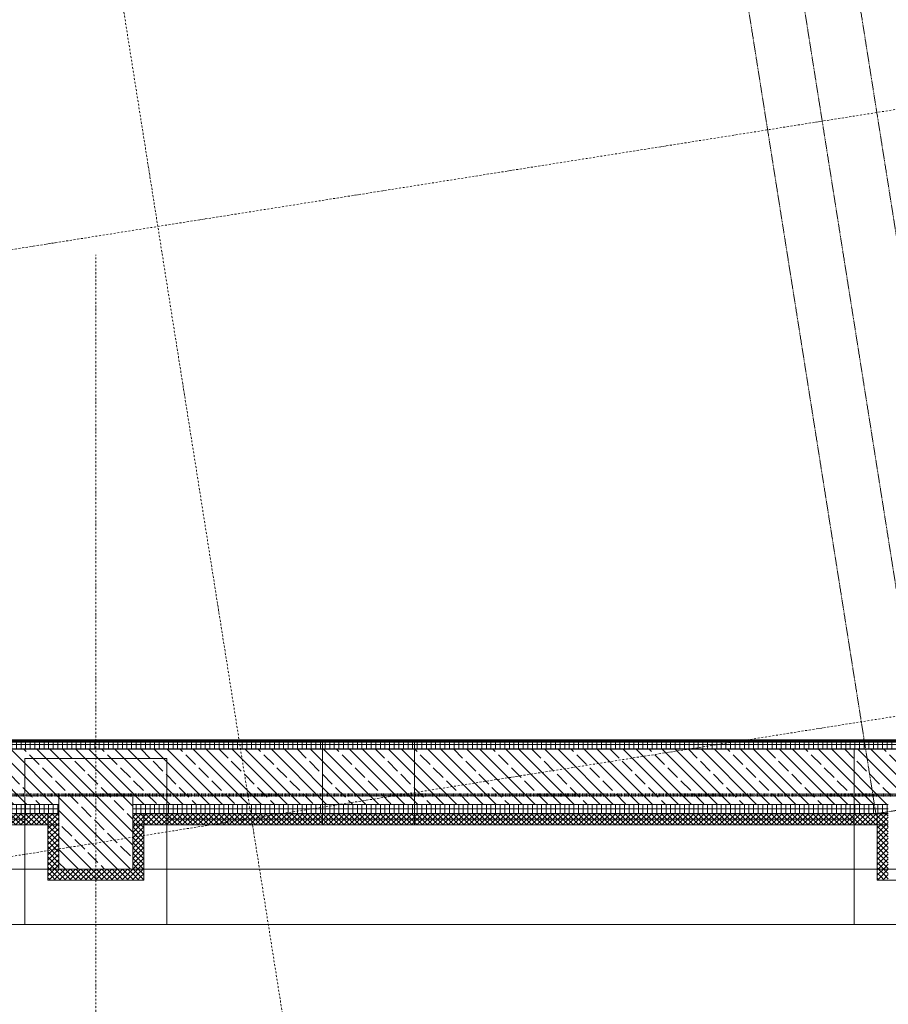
# Model space of a CAD drawing. Header units: millimetres. Extents: x 1523 to 73204, y -91281 to 10268.
# Tile 111 of 120: x 63392 to 68106, y -67910 to -62571. Entities that reach past the tile are written whole.
import ezdxf

# ---------------------------------------------------------------- set-up
doc = ezdxf.new("R2010")
doc.units = ezdxf.units.MM
for name, pattern in [('_Projekt 07 -  _  -  _  -  _  -', [7.5, 3.5, -2, 0, -2]), ('CAx_nichtHalbton', [20001.0584, 10000, -0.5292, 10000, -0.5292]), ('IMPORT-STRICHPUNKT _7_', [20, 10, -5, 0, -5]), ('IMPORT-VERDECKT _8_', [7.5, 5, -2.5])]:
    doc.linetypes.add(name, pattern=pattern)
for name, color, linetype, lineweight, true_color in [('10 A--Stütze', 7, 'Continuous', 13, 0x656565), ('10 VSI--Wärmeschutz _veritkal_', 7, 'Continuous', 13, 0x656565), ('20 A--Fundament', 7, 'Continuous', 13, 0x656565), ('90 A--Achsraster _1_50_', 7, 'IMPORT-STRICHPUNKT _7_', 13, 0x656565), ('Neubau_10 A--Wand außen _tragend_', 7, 'Continuous', 13, 0x656565), ('Neubau_20 A--Bodenplatte', 7, 'Continuous', 13, 0x656565), ('Neubau_20 A--Gründungsbelag', 7, 'Continuous', 13, 0x656565), ('Neubau_30 A--Träger _ Dachkonstruktion', 7, 'IMPORT-VERDECKT _8_', 13, 0x656565), ('Xref_706_5_--_ÜP_-1_000_16_Übersichtsplan UG_IFC 2025_01_13_dwg', 7, 'Continuous', 13, 0x767676), ('XX', 7, 'Continuous', 18, 0x804040)]:
    doc.layers.add(name, color=color, linetype=linetype, lineweight=lineweight, true_color=true_color)
pattern_1 = [(86.336, (0, 0), (-24.948899, 1.597632), []), (176.336, (0, 0), (1.597632, 24.948899), [])]
pattern_2 = [(221.336, (0, 0), (-99.07104, 112.6274), []), (221.336, (33.02, -37.54), (-99.07104, 112.6274), []), (221.336, (66.05, -75.08), (-99.07104, 112.6274), [75, -25])]
pattern_3 = [(311.336, (0, 0), (15.016986, 13.2094714), []), (41.336, (0, 0), (-13.2094714, 15.016986), [])]
pattern_4 = [(41.336, (0, 0), (-13.2094714, 15.016986), []), (131.336, (0, 0), (15.016986, 13.2094714), [])]
pattern_5 = [(221.336, (0, 0), (-13.2094714, 15.016986), []), (311.336, (0, 0), (15.016986, 13.2094714), [])]

# ---------------------------------------------------------------- blocks, each defined once
blk = doc.blocks.new('Xref_706_5_--_ÜP_-1_000_11_Übersichtsplan UG_IFC 2024_09_30_dwg_Standard-Rastermarker_3-41960556-SuD_-1UG gesamt Plot  - Blatt 7')
at = {"layer": '90 A--Achsraster _1_50_', "color": 9, "true_color": 0xcbcbcb}
blk.add_line((0, 0), (23500, 0), dxfattribs=at)
blk = doc.blocks.new('Xref_706_5_--_ÜP_-1_000_11_Übersichtsplan UG_IFC 2024_09_30_dwg_Standard-Rastermarker_16-41960569-SuD_-1UG gesamt Plot  - Blatt 7')
at = {"layer": '90 A--Achsraster _1_50_', "color": 9, "true_color": 0xcbcbcb}
blk.add_line((77457.8, 0), (99169.2, 0), dxfattribs=at)
blk = doc.blocks.new('Xref_706_5_--_ÜP_-1_000_11_Übersichtsplan UG_IFC 2024_09_30_dwg_Standard-Rastermarker_32-41960586-SuD_-1UG gesamt Plot  - Blatt 7')
at = {"layer": '90 A--Achsraster _1_50_', "color": 9, "true_color": 0xcbcbcb}
blk.add_line((0, 0), (53500.2, 0), dxfattribs=at)
blk = doc.blocks.new('Xref_706_5_--_ÜP_-1_000_11_Übersichtsplan UG_IFC 2024_09_30_dwg_Standard-Rastermarker_33-41960587-SuD_-1UG gesamt Plot  - Blatt 7')
at = {"layer": '90 A--Achsraster _1_50_', "color": 9, "true_color": 0xcbcbcb}
blk.add_line((0, 0), (53500.2, 0), dxfattribs=at)
blk = doc.blocks.new('Xref_706_5_--_ÜP_-1_000_16_Übersichtsplan UG_IFC 2025_01_13_dwg-35469238-SuD_-1UG gesamt Plot  - Blatt 7')
at = {"layer": '10 A--Stütze', "true_color": 0xcbcbcb}
h = blk.add_hatch(dxfattribs=at)
h.set_pattern_fill('FP_6', color=9, style=0, pattern_type=2)
h.set_pattern_definition(pattern_2)
h.paths.add_polyline_path([(63024.9, -66980.6), (63036.9, -66793.5), (62637.7, -66767.9), (62612.2, -67167.1), (63011.4, -67192.7)])
at = {"layer": '10 VSI--Wärmeschutz _veritkal_', "true_color": 0xcbcbcb}
h = blk.add_hatch(dxfattribs=at)
h.set_pattern_fill('FP_18', color=9, style=0, pattern_type=2)
h.set_pattern_definition(pattern_3)
h.paths.add_polyline_path([(62985.8, -63836.3), (63059.4, -62686.5), (62999.5, -62682.7), (62737.6, -66774.3), (62797.4, -66778.2), (62936.3, -64609.5)])
h = blk.add_hatch(dxfattribs=at)
h.set_pattern_fill('FP_20', color=9, style=0, pattern_type=2)
h.set_pattern_definition(pattern_5)
h.paths.add_polyline_path([(63295.1, -62761.7), (63298.9, -62701.9), (63059.4, -62686.5), (63055.6, -62746.4), (63192.8, -62755.2)])
h = blk.add_hatch(dxfattribs=at)
h.set_pattern_fill('FP_18', color=9, style=0, pattern_type=2)
h.set_pattern_definition(pattern_3)
h.paths.add_polyline_path([(63355, -62765.6), (63298.9, -62701.9), (63295.1, -62761.7)])
h = blk.add_hatch(dxfattribs=at)
h.set_pattern_fill('FP_18', color=9, style=0, pattern_type=2)
h.set_pattern_definition(pattern_3)
h.paths.add_polyline_path([(63358.8, -62705.7), (63298.9, -62701.9), (63355, -62765.6)])
h = blk.add_hatch(dxfattribs=at)
h.set_pattern_fill('FP_19', color=9, style=0, pattern_type=2)
h.set_pattern_definition(pattern_4)
h.paths.add_polyline_path([(63040.8, -66733.6), (62801.3, -66718.3), (62797.4, -66778.2), (63036.9, -66793.5)])
h = blk.add_hatch(dxfattribs=at)
h.set_pattern_fill('FP_19', color=9, style=0, pattern_type=2)
h.set_pattern_definition(pattern_4)
h.paths.add_polyline_path([(63100.6, -66737.5), (63040.8, -66733.6), (63036.9, -66793.5)])
h = blk.add_hatch(dxfattribs=at)
h.set_pattern_fill('FP_19', color=9, style=0, pattern_type=2)
h.set_pattern_definition(pattern_4)
h.paths.add_polyline_path([(63100.6, -66737.5), (63036.9, -66793.5), (63096.8, -66797.3)])
h = blk.add_hatch(dxfattribs=at)
h.set_pattern_fill('FP_18', color=9, style=0, pattern_type=2)
h.set_pattern_definition(pattern_3)
h.paths.add_polyline_path([(63096.8, -66797.3), (63036.9, -66793.5), (63011.4, -67192.7), (63071.2, -67196.5), (63084.8, -66984.5)])
h = blk.add_hatch(dxfattribs=at)
h.set_pattern_fill('FP_18', color=9, style=0, pattern_type=2)
h.set_pattern_definition(pattern_3)
h.paths.add_polyline_path([(62590.4, -70011.6), (62771.9, -67177.3), (62712, -67173.5), (62530.5, -70007.7)])
h = blk.add_hatch(dxfattribs=at)
h.set_pattern_fill('FP_20', color=9, style=0, pattern_type=2)
h.set_pattern_definition(pattern_5)
h.paths.add_polyline_path([(63011.4, -67192.7), (62771.9, -67177.3), (62768, -67237.2), (63007.5, -67252.6)])
h = blk.add_hatch(dxfattribs=at)
h.set_pattern_fill('FP_18', color=9, style=0, pattern_type=2)
h.set_pattern_definition(pattern_3)
h.paths.add_polyline_path([(63067.4, -67256.4), (63011.4, -67192.7), (63007.5, -67252.6)])
h = blk.add_hatch(dxfattribs=at)
h.set_pattern_fill('FP_18', color=9, style=0, pattern_type=2)
h.set_pattern_definition(pattern_3)
h.paths.add_polyline_path([(63071.2, -67196.5), (63011.4, -67192.7), (63067.4, -67256.4)])
at = {"layer": 'Neubau_10 A--Wand außen _tragend_', "true_color": 0xcbcbcb}
h = blk.add_hatch(dxfattribs=at)
h.set_pattern_fill('FP_12', color=9, style=0, pattern_type=2)
h.set_pattern_definition(pattern_1)
h.paths.add_polyline_path([(62765.3, -60864), (62715.4, -60860.9), (62121.4, -70136.9), (62171.3, -70140.1), (62757, -60993.2)])
h = blk.add_hatch(dxfattribs=at)
h.set_pattern_fill('FP_6', color=9, style=0, pattern_type=2)
h.set_pattern_definition(pattern_2)
h.paths.add_polyline_path([(62566.9, -68657.1), (62662.1, -67170.3), (62612.2, -67167.1), (62637.7, -66767.9), (62687.7, -66771.1), (62949.6, -62679.5), (62899.7, -62676.3), (62925.3, -62277.1), (62975.2, -62280.3), (63007.8, -61771.3), (62976.1, -61769.3), (62989, -61639.6), (63016.1, -61641.3), (63030.8, -61412.1), (63011.9, -61410.9), (63025.8, -61271.5), (63039.7, -61272.4), (63046.1, -61173.7), (63035.1, -61178.9), (63041.8, -61112.2), (63050, -61112.7), (63064.7, -60883.2), (62765.3, -60864), (62171.3, -70140.1), (62470.7, -70159.2), (62540.7, -69066.4)])
h = blk.add_hatch(dxfattribs=at)
h.set_pattern_fill('FP_12', color=9, style=0, pattern_type=2)
h.set_pattern_definition(pattern_1)
h.paths.add_polyline_path([(62943.1, -63563.8), (62999.5, -62682.7), (62949.6, -62679.5), (62687.7, -66771.1), (62737.6, -66774.3), (62835.3, -65247.6)])
h = blk.add_hatch(dxfattribs=at)
h.set_pattern_fill('FP_12', color=9, style=0, pattern_type=2)
h.set_pattern_definition(pattern_1)
h.paths.add_polyline_path([(62708.2, -67233.4), (62712, -67173.5), (62662.1, -67170.3), (62470.7, -70159.2), (62520.6, -70162.4), (62616.8, -68660.3)])
at = {"layer": '10 A--Stütze', "color": 9, "true_color": 0xcbcbcb, "flags": 128}
blk.add_lwpolyline([(63011.4, -67192.7), (63036.9, -66793.5), (62637.7, -66767.9), (62612.2, -67167.1)], close=True, dxfattribs=at)
at = {"layer": '10 VSI--Wärmeschutz _veritkal_', "color": 9, "true_color": 0xcbcbcb, "flags": 128}
for points in [[(63384.4, -62306.5), (63355, -62765.6), (63295.1, -62761.7), (62995.7, -62742.6), (62999.5, -62682.7), (62737.6, -66774.3), (62741.4, -66714.4)], [(62797.4, -66778.2), (62863.2, -65750.4), (62895.2, -65251.4), (63059.4, -62686.5)], [(62741.4, -66714.4), (63100.6, -66737.5), (63096.8, -66797.3)], [(63096.8, -66797.3), (63067.4, -67256.4), (63007.5, -67252.6), (62708.2, -67233.4), (62712, -67173.5), (62530.5, -70007.7), (62730.1, -70020.5), (62689.2, -70659.1), (62666.8, -71008.4), (62649.6, -71277.9)], [(62771.9, -67177.3), (62650.5, -69073.5), (62628.1, -69422.7), (62612.8, -69662.2), (62593.6, -69961.6), (62590.4, -70011.6), (62530.5, -70007.7), (62450, -71265.1)]]:
    blk.add_lwpolyline(points, dxfattribs=at)
at = {"layer": '20 A--Fundament', "color": 9, "true_color": 0xcbcbcb}
for p, q in [((63017.7, -62869.3), (62779.3, -66591.7)), ((62730.1, -67360.1), (62491.8, -71082.5))]:
    blk.add_line(p, q, dxfattribs=at)
at = {"layer": '20 A--Fundament', "color": 9, "true_color": 0xcbcbcb, "flags": 128}
for points in [[(63586.5, -62905.7), (62638.4, -62845), (62811.4, -60144.1)], [(62485.3, -80104.1), (61537.2, -80043.4), (61392.7, -82300.3), (62340.8, -82361), (63759.4, -60204.8)], [(63348.2, -66628.1), (62450, -66570.6), (62400.8, -67339), (63298.9, -67396.5)]]:
    blk.add_lwpolyline(points, dxfattribs=at)
at = {"layer": '90 A--Achsraster _1_50_', "color": 9, "true_color": 0xcbcbcb}
blk.add_line((65651.6, -65866.7), (42990.9, -67983.3), dxfattribs=at)
at = {"layer": 'Neubau_10 A--Wand außen _tragend_', "color": 9, "true_color": 0xcbcbcb}
for p, q in [((62687.7, -66771.1), (62949.6, -62679.5)), ((62737.6, -66774.3), (62999.5, -62682.7)), ((62400.1, -71261.9), (62662.1, -67170.3))]:
    blk.add_line(p, q, dxfattribs=at)
at = {"layer": 'Neubau_10 A--Wand außen _tragend_', "color": 9, "true_color": 0xcbcbcb, "flags": 128}
for points in [[(74475.2, -82686.9), (74462.4, -82886.5), (74459.2, -82936.4), (74446.4, -83136), (74443.2, -83185.9), (61389.5, -82350.1), (62765.3, -60864)], [(62436.1, -65222.1), (62628.5, -62218.1), (62678.4, -62221.3), (62977.8, -62240.4), (63027.7, -62243.6), (63046.8, -61944.2)], [(62895.2, -65251.4), (62835.3, -65247.6), (62785.4, -65244.4), (62486, -65225.2), (62436.1, -65222.1), (62404.2, -65721)], [(62191.4, -69044.1), (62404.2, -65721), (62454.1, -65724.2), (62753.5, -65743.4), (62803.4, -65746.6), (62863.2, -65750.4)], [(62450, -71265.1), (62520.6, -70162.4), (62712, -67173.5)]]:
    blk.add_lwpolyline(points, dxfattribs=at)
at = {"layer": 'Neubau_20 A--Bodenplatte', "color": 9, "true_color": 0xcbcbcb, "flags": 128}
blk.add_lwpolyline([(76014.3, -60989.5), (75945.9, -62058.7), (63391.6, -61254.9), (63337.3, -62103.1), (62112.3, -81234.3), (62076.5, -81792.8), (62924.8, -81847.1), (77145.7, -82757.7), (75545.7, -107746.2), (61340.6, -106587.4), (60493.3, -106518.3), (44224.9, -105191.1), (43136.2, -105102.3), (42288.9, -105033.2), (40627.2, -104897.6)], dxfattribs=at)
at = {"layer": 'Neubau_20 A--Gründungsbelag', "color": 9, "true_color": 0xcbcbcb, "flags": 128}
blk.add_lwpolyline([(50115.2, -69368.1), (62121.4, -70136.9), (62715.4, -60860.9), (49239.9, -59998)], close=True, dxfattribs=at)
at = {"layer": 'Neubau_30 A--Träger _ Dachkonstruktion', "color": 9, "true_color": 0xcbcbcb}
blk.add_line((43227, -64295.4), (62967.3, -62451.5), dxfattribs=at)
at = {"layer": 'Neubau_30 A--Träger _ Dachkonstruktion', "color": 9, "true_color": 0xcbcbcb, "flags": 128}
blk.add_lwpolyline([(53475.4, -63639.4), (62995.2, -62750.2), (62939.4, -62152.8), (53419.6, -63042), (53369.8, -63046.7), (53425.6, -63644.1)], dxfattribs=at)
for name, p, rotation in [('Xref_706_5_--_ÜP_-1_000_11_Übersichtsplan UG_IFC 2024_09_30_dwg_Standard-Rastermarker_32-41960586-SuD_-1UG gesamt Plot  - Blatt 7', (63933.3, -113165.7), 95.33628353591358), ('Xref_706_5_--_ÜP_-1_000_11_Übersichtsplan UG_IFC 2024_09_30_dwg_Standard-Rastermarker_33-41960587-SuD_-1UG gesamt Plot  - Blatt 7', (67217.1, -113375.9), 95.33628353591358), ('Xref_706_5_--_ÜP_-1_000_11_Übersichtsplan UG_IFC 2024_09_30_dwg_Standard-Rastermarker_3-41960556-SuD_-1UG gesamt Plot  - Blatt 7', (83153, -68282), 176.3362835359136)]:
    blk.add_blockref(name, p, dxfattribs=dict(rotation=rotation))
at = {"extrusion": (0, 0, -1), "zscale": -1, "rotation": 273.6637164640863}
blk.add_blockref('Xref_706_5_--_ÜP_-1_000_11_Übersichtsplan UG_IFC 2024_09_30_dwg_Standard-Rastermarker_16-41960569-SuD_-1UG gesamt Plot  - Blatt 7', (-68010.4, 17139.4), dxfattribs=at)

msp = doc.modelspace()

# ---------------------------------------------------------------- linework, layer by layer
at = {"layer": 'XX', "color": 7, "linetype": 'CAx_nichtHalbton', "lineweight": 70, "true_color": 0xffffff}
msp.add_line((60765.802, -66481.847), (69865.802, -66481.847), dxfattribs=at)
at = {"layer": 'XX', "color": 3, "linetype": '_Projekt 07 -  _  -  _  -  _  -', "lineweight": 70, "true_color": 0x00ff00}
msp.add_line((69996.719, -66776.236), (48675.786, -66776.236), dxfattribs=at)

# ---------------------------------------------------------------- block references
at = {"layer": 'Xref_706_5_--_ÜP_-1_000_16_Übersichtsplan UG_IFC 2025_01_13_dwg', "color": 9, "true_color": 0xcbcbcb, "rotation": 273.6637164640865}
msp.add_blockref('Xref_706_5_--_ÜP_-1_000_16_Übersichtsplan UG_IFC 2025_01_13_dwg-35469238-SuD_-1UG gesamt Plot  - Blatt 7', (126634.737, 0), dxfattribs=at)

doc.saveas('drawing.dxf')
